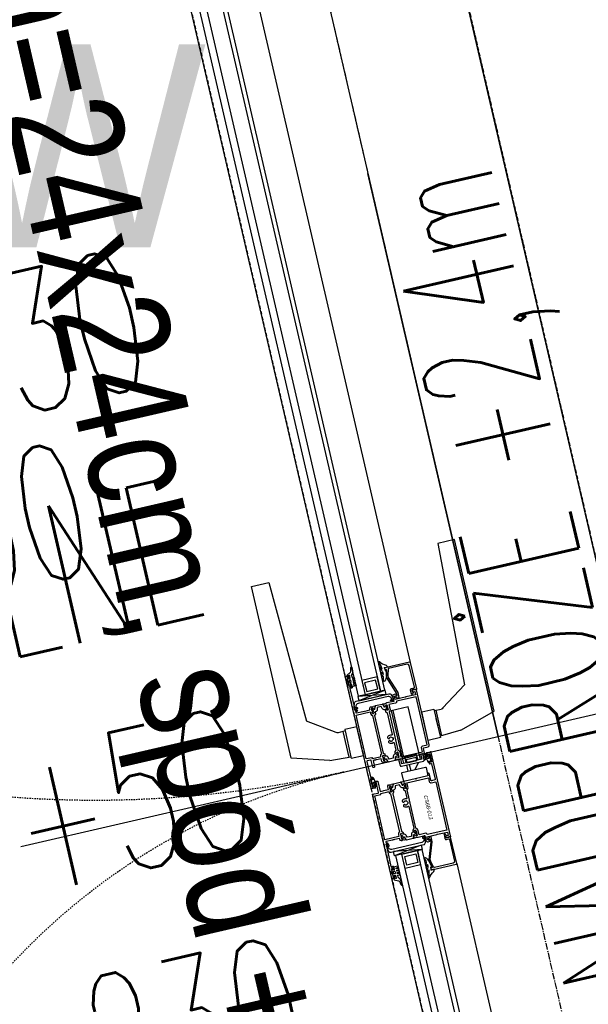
# Model space of a CAD drawing. Header units: millimetres. Extents: x 69081 to 158617, y -37521 to -9534.
# Tile 108 of 256: x 111805 to 111856, y -20181 to -20094. Entities that reach past the tile are written whole.
import ezdxf
from ezdxf.enums import TextEntityAlignment as Align

# ---------------------------------------------------------------- set-up
doc = ezdxf.new("R2010")
doc.units = ezdxf.units.MM
for name, pattern in [('DO', [0.8, 0.6, -0.1, 0, -0.1]), ('DP', [0.5, 0.3, -0.2]), ('KRE-SR', [0.2, 0.12, -0.08])]:
    doc.linetypes.add(name, pattern=pattern)
for name, color, linetype in [('0_oświetlenie', 7, 'Continuous'), ('A-MEB', 8, 'Continuous'), ('A-OSI', 8, 'DO'), ('A-SCI', 7, 'Continuous'), ('BA_drz', 7, 'Continuous'), ('BA_txs', 2, 'Continuous'), ('JS_OLKA KONSTR', 231, 'Continuous'), ('JS_p.poż.', 240, 'Continuous'), ('JS_PODCIĄGI', 1, 'DP'), ('podciagi i nadproza', 3, 'DP'), ('R-----OP', 1, 'Continuous'), ('RI-PROFILE', 8, 'Continuous')]:
    doc.layers.add(name, color=color, linetype=linetype)
doc.layers.add('A-DRZ-SY', color=7, linetype='Continuous', lineweight=25)
doc.layers.add('OPIS', color=7, linetype='Continuous', lineweight=25)
doc.styles.add('ROMANS', font='romans.shx', dxfattribs={"height": 1})
doc.styles.add('T5', font='arial.ttf', dxfattribs={"oblique": 10, "height": 3.5})
doc.styles.add('TableTextStyle', font='txt')
doc.styles.add('WYM--ROMANSSHX-08', font='ROMANS.SHX', dxfattribs={"width": 0.8})

# ---------------------------------------------------------------- blocks, each defined once
blk = doc.blocks.new('PDKŁ')
for p, q in [((3.91, 12.5), (0.01, -12.5)), ((0.01, 12.5), (3.91, -12.5))]:
    blk.add_line(p, q)
blk.add_lwpolyline([(3.91, 12.5), (3.91, -12.5), (0, -12.5), (0, 12.5), (3.91, 12.5)])
blk = doc.blocks.new('drzwi90+50')
at = {"layer": 'A-DRZ-SY'}
blk.add_line((-102.5, -31.382), (-102.5, 28.286), dxfattribs=at)
at = {"layer": 'RI-PROFILE'}
for p, q in [((-101.222, 8.9), (-100.251, 12.18)), ((-100.251, 12.18), (-84.619, 12.18)), ((-84.619, 12.18), (-84.619, 10.651)), ((-84.619, 10.651), (-97.362, 10.128)), ((-98.926, 7.799), (-97.362, 10.128)), ((-101.222, 8.9), (-101.326, 7)), ((-101.222, 8.9), (-101.326, 7)), ((-101.326, 7), (-101.451, 7)), ((-101.451, 7), (-101.451, 5.9)), ((-98.976, 7), (-101.326, 7)), ((-101.316, 7.177), (-98.983, 7.177)), ((-101.316, 7.177), (-98.983, 7.177)), ((-99.7, 7), (-100.6, 7)), ((-98.976, 7), (-99.002, 7.631)), ((-98.976, 7), (-99.002, 7.631)), ((-98.851, 7), (-98.976, 7)), ((-98.851, 5.9), (-98.851, 7)), ((-112.65, 5.9), (-149.65, 5.9)), ((-102.821, 5.508), (-102.821, 5.508)), ((-15.35, 5.9), (-94.35, 5.9)), ((-103.7, 4.18), (-103.15, 4.615)), ((-102.4, 4.59), (-102.95, 4.59)), ((-102.95, 3.605), (-102.95, 4.525)), ((-102.4, 3.44), (-102.4, 4.59)), ((-103.7, 4.345), (-103.7, 4.345)), ((-103.15, 3.785), (-103.7, 3.785)), ((-103.15, 3.515), (-103.7, 3.515)), ((-103.15, 4.345), (-103.15, 4.345)), ((-103.15, 3.785), (-103.15, 3.785)), ((-102.95, 3.54), (-102.4, 3.54)), ((-98.15, 3.44), (-102.4, 3.44)), ((-13.455, 1.359), (-96.244, 1.359)), ((-96.244, 1.359), (-96.244, 0.759)), ((-149.65, 0), (-112.65, 0)), ((-104.179, 0.392), (-104.179, 0.392)), ((-101.451, -1.1), (-101.451, 0)), ((-98.851, 0), (-98.851, -1.1)), ((-96.244, 0.759), (-13.455, 0.759)), ((-94.35, 0), (-15.35, 0)), ((-101.326, -1.1), (-101.451, -1.1)), ((-101.222, -3), (-101.326, -1.1)), ((-101.222, -3), (-101.326, -1.1)), ((-98.976, -1.1), (-101.326, -1.1)), ((-101.316, -1.277), (-98.983, -1.277)), ((-101.316, -1.277), (-98.983, -1.277)), ((-98.976, -1.1), (-99.002, -1.731)), ((-98.976, -1.1), (-99.002, -1.731)), ((-98.851, -1.1), (-98.976, -1.1)), ((-98.926, -1.899), (-97.362, -4.228)), ((-101.222, -3), (-100.242, -6.28)), ((-84.619, -4.707), (-97.362, -4.228)), ((-84.619, -6.28), (-84.619, -4.707)), ((-100.242, -6.28), (-84.619, -6.28))]:
    blk.add_line(p, q, dxfattribs=at)
for points in [[(-98.851, 7), (-98.976, 7), (-101.326, 7), (-101.451, 7), (-101.451, 5.9), (-98.851, 5.9)], [(-112.055, 2.759), (-112.055, 1.359), (-110.755, 1.359), (-110.755, 2.759)], [(-94.944, 2.759), (-94.944, 1.359), (-96.244, 1.359), (-96.244, 2.759)], [(-111.005, 1.559), (-111.005, 2.559), (-111.805, 2.559), (-111.805, 1.559)], [(-95.994, 1.559), (-95.994, 2.559), (-95.194, 2.559), (-95.194, 1.559)], [(-98.976, -1.1), (-101.326, -1.1), (-101.451, -1.1), (-101.451, 0), (-98.851, 0), (-98.851, -1.1)]]:
    blk.add_lwpolyline(points, close=True, dxfattribs=at)
for points in [[(-112.57, 3.899, 0.287858), (-112.543, 3.853), (-111.972, 3.7), (-111.774, 3.7), (-110.294, 4.22), (-109.835, 4.22, -0.459407), (-109.784, 4.16, -0.329042), (-110.05, 3.922), (-110.05, 3.996, -0.256151), (-110.033, 4.034), (-110.023, 4.043, 0.632112), (-110.05, 4.1), (-110.273, 4.1), (-111.753, 3.58), (-111.988, 3.58), (-112.217, 3.642), (-112.51, 3.72), (-112.51, 3.58), (-112.65, 3.58, -0.418945), (-112.7, 3.631), (-112.7, 5.85, -0.414214), (-112.65, 5.9), (-110.25, 5.9, -0.414214), (-110.2, 5.85), (-110.2, 5.771, -0.287257), (-110.215, 5.736), (-110.235, 5.715, 0.267249), (-110.25, 5.68), (-110.25, 5.5), (-110.1, 5.5), (-110.1, 5.513), (-110, 5.545), (-109.85, 5.459), (-109.85, 5.43), (-109.85, 5.429), (-109.85, 5.427, -0.454319), (-109.9, 5.38), (-110.25, 5.38, -0.462511), (-110.38, 5.51), (-110.38, 5.72, 0.416568), (-110.431, 5.77), (-112.403, 5.754, 0.405463), (-112.552, 5.606)], [(-102.73, 5.595, 0.767684), (-102.71, 5.52), (-102.698, 5.519, -0.085146), (-102.687, 5.516, -0.196823), (-102.639, 5.461, -0.478694), (-102.709, 5.325), (-102.898, 5.325), (-102.898, 5.325, -0.174661), (-102.975, 5.353), (-102.983, 5.359), (-103.019, 5.385), (-103.023, 5.387), (-103.131, 5.423, 0.068397), (-103.203, 5.42), (-103.216, 5.42, -0.170232), (-103.339, 5.467, -0.665595), (-103.32, 5.52), (-103.29, 5.52, 0.766536), (-103.27, 5.595), (-103.315, 5.621, -0.60612), (-103.313, 5.674), (-103.224, 5.715), (-103.202, 5.72), (-102.797, 5.72), (-102.776, 5.715), (-102.687, 5.674, -0.606131), (-102.685, 5.621)], [(-100.498, 2.563, 0.112813), (-100.446, 2.622), (-100.428, 2.603, 0.272961), (-100.428, 2.807), (-100.446, 2.788, 0.14588), (-100.517, 2.859), (-100.498, 2.877, 0.273255), (-100.702, 2.877), (-100.683, 2.859, 0.14598), (-100.754, 2.788), (-100.772, 2.807, 0.272863), (-100.772, 2.603), (-100.754, 2.622, 0.112856), (-100.702, 2.563, -0.386415), (-100.697, 2.537), (-100.723, 2.492, -0.530912), (-100.888, 2.481, -0.263412), (-100.94, 2.837, 0.527237), (-100.987, 2.905), (-101.649, 2.905), (-101.755, 2.8, -0.198435), (-101.791, 2.785), (-101.94, 2.785), (-101.94, 2.825), (-101.868, 2.95, 0.131589), (-101.865, 2.96), (-101.865, 3.015, 0.414214), (-101.885, 3.035), (-102.316, 3.035, 0.606807), (-102.341, 2.988), (-102.229, 2.822, -0.629353), (-102.209, 2.787), (-102.466, 2.679, -0.536162), (-102.494, 2.697), (-102.494, 2.811, -0.197654), (-102.488, 2.825), (-102.455, 2.858, 0.205169), (-102.45, 2.873, 0.106092), (-102.5, 3.076), (-102.5, 4.015), (-102.45, 4.065), (-102.5, 4.115), (-102.5, 5.165), (-103, 5.165, -0.414214), (-103.05, 5.215), (-103.05, 5.275, -0.414214), (-103, 5.325), (-102.05, 5.325, 0.414292), (-102, 5.375), (-102, 5.75, -0.414292), (-101.85, 5.9), (-96.85, 5.9, -0.414214), (-96.8, 5.85), (-96.8, 5.542), (-96.868, 5.503, -0.199244), (-96.883, 5.5), (-96.95, 5.519), (-96.95, 5.72), (-97.25, 5.72), (-97.25, 4.83), (-97.28, 4.8), (-97.25, 4.77), (-97.25, 3.86), (-96.95, 3.86), (-96.95, 4.08, -0.577388), (-96.92, 4.097), (-96.8, 4.028), (-96.8, 3.863, -0.414214), (-96.963, 3.7), (-97.39, 3.7), (-97.39, 3.076, 0.106121), (-97.441, 2.873, 0.205169), (-97.435, 2.858), (-97.402, 2.825, -0.197654), (-97.396, 2.811), (-97.397, 2.697, -0.536162), (-97.424, 2.679), (-97.68, 2.787, -0.626446), (-97.662, 2.822), (-97.55, 2.988, 0.606807), (-97.574, 3.035), (-98.005, 3.035, 0.414214), (-98.025, 3.015), (-98.025, 2.96, 0.131589), (-98.022, 2.95), (-97.95, 2.825), (-97.95, 2.785), (-98.1, 2.785, -0.198435), (-98.135, 2.8), (-98.241, 2.905), (-100.213, 2.905, 0.527301), (-100.26, 2.837, -0.263181), (-100.312, 2.482, -0.530303), (-100.477, 2.492), (-100.503, 2.537, -0.387107)], [(-102.996, 5.481), (-102.917, 5.395, 0.18506), (-102.857, 5.376), (-102.727, 5.376), (-102.707, 5.388), (-102.7, 5.41), (-102.71, 5.432), (-102.732, 5.44), (-102.743, 5.441), (-102.762, 5.444), (-102.794, 5.465), (-102.821, 5.508), (-102.841, 5.554), (-102.856, 5.581, 0.433179), (-102.988, 5.603, 0.420657), (-102.996, 5.481, -1.025064)], [(-98.198, 3.085), (-101.692, 3.085, 0.33408), (-101.865, 3.215), (-102.32, 3.215), (-102.32, 5.165), (-101.97, 5.165, 0.414214), (-101.82, 5.315), (-101.82, 5.72), (-97.43, 5.72), (-97.43, 3.93), (-97.47, 3.93, 0.414214), (-97.57, 3.83), (-97.57, 3.215), (-97.57, 3.215), (-98.025, 3.215, 0.333959)], [(-94.43, 3.899, -0.287858), (-94.457, 3.853), (-95.028, 3.7), (-95.226, 3.7), (-96.706, 4.22), (-97.165, 4.22, 0.459407), (-97.216, 4.16, 0.329042), (-96.95, 3.922), (-96.95, 3.996, 0.256151), (-96.968, 4.034), (-96.978, 4.043, -0.632112), (-96.95, 4.1), (-96.727, 4.1), (-95.247, 3.58), (-95.013, 3.58), (-94.783, 3.642), (-94.49, 3.72), (-94.49, 3.58), (-94.35, 3.58, 0.418945), (-94.3, 3.631), (-94.3, 5.85, 0.414214), (-94.35, 5.9), (-96.75, 5.9, 0.414214), (-96.8, 5.85), (-96.8, 5.771, 0.287257), (-96.786, 5.736), (-96.765, 5.715, -0.267249), (-96.75, 5.68), (-96.75, 5.5), (-96.9, 5.5), (-96.9, 5.513), (-97, 5.545), (-97.15, 5.459), (-97.15, 5.43), (-97.15, 5.429), (-97.15, 5.427, 0.454319), (-97.1, 5.38), (-96.75, 5.38, 0.462511), (-96.62, 5.51), (-96.62, 5.72, -0.416568), (-96.569, 5.77), (-94.597, 5.754, -0.405463), (-94.448, 5.606)], [(-103.7, 3.015), (-103.7, 5.115, 0.398169), (-103.75, 5.165), (-104.5, 5.165), (-104.5, 2.965), (-103.75, 2.965, 0.369204)], [(-103.15, 3.065), (-103.15, 5.065, -0.273495), (-103.099, 5.152), (-103.05, 5.165), (-102.5, 5.165), (-102.5, 4.965), (-102.95, 4.965), (-102.95, 3.165), (-102.5, 3.165), (-102.5, 2.965), (-103.05, 2.965, -0.38842)], [(-112.188, 3.202), (-112.276, 3.189, -1), (-112.346, 3.256, -0.221584), (-112.318, 3.282), (-112.228, 3.305), (-112.162, 3.329), (-112.153, 3.338), (-112.155, 3.355, 0.175319), (-112.619, 3.221), (-112.728, 3.19), (-112.779, 3.193, -1), (-112.857, 3.242, -0.317302), (-112.823, 3.283), (-112.748, 3.293), (-112.669, 3.323), (-112.657, 3.328), (-112.657, 3.341), (-112.656, 3.353, 0.074745), (-113.293, 3.192, -1), (-113.355, 3.241, -0.20561), (-113.337, 3.258, 0.095737), (-112.895, 3.76, -0.250819), (-112.7, 3.83), (-112.7, 3.58), (-112.466, 3.58), (-112.42, 3.58), (-112.42, 3.691), (-112.356, 3.676), (-111.988, 3.587, -0.13918), (-111.543, 3.313, -0.962884), (-111.629, 3.228, 0.084626), (-111.819, 3.275, 0.323058), (-112.033, 3.251), (-112.085, 3.231), (-112.101, 3.225, -0.058863)], [(-109.834, 0.287, 0.638068), (-109.808, 0.306), (-109.808, 0.38, -1.146176), (-109.708, 0.38), (-109.708, 0.269), (-109.663, 0.269), (-109.618, 0.269), (-109.618, 0.224), (-109.618, 0.18), (-109.663, 0.179), (-109.896, 0.179), (-109.931, 0.179), (-109.964, 0.191), (-110.221, 0.261, -0.351665), (-110.368, 0.454), (-110.368, 3.425, -0.362129), (-110.221, 3.618), (-109.964, 3.688), (-109.931, 3.7), (-109.896, 3.7), (-109.663, 3.7, -0.99031), (-109.663, 3.61), (-109.708, 3.61), (-109.708, 3.499, -1.11146), (-109.808, 3.499), (-109.808, 3.573, 0.655905), (-109.834, 3.592), (-109.974, 3.541, 0.31307), (-110.138, 3.306), (-110.138, 0.573, 0.342952), (-109.974, 0.338)], [(-97.168, 0.288, -0.638068), (-97.195, 0.306), (-97.195, 0.38, 1.146176), (-97.295, 0.38), (-97.295, 0.269), (-97.34, 0.27), (-97.384, 0.269), (-97.384, 0.225), (-97.384, 0.18), (-97.34, 0.179), (-97.107, 0.179), (-97.071, 0.179), (-97.038, 0.191), (-96.782, 0.261, 0.351665), (-96.635, 0.454), (-96.635, 3.425, 0.362129), (-96.782, 3.618), (-97.038, 3.689), (-97.071, 3.701), (-97.107, 3.701), (-97.34, 3.701, 0.99031), (-97.34, 3.61), (-97.294, 3.61), (-97.295, 3.5, 1.11146), (-97.195, 3.5), (-97.195, 3.573, -0.655905), (-97.168, 3.592), (-97.029, 3.541, -0.31307), (-96.865, 3.306), (-96.865, 0.573, -0.342952), (-97.029, 0.339)], [(-94.812, 3.202), (-94.724, 3.189, 1), (-94.654, 3.256, 0.221584), (-94.682, 3.282), (-94.772, 3.305), (-94.838, 3.329), (-94.847, 3.338), (-94.845, 3.355, -0.175319), (-94.382, 3.221), (-94.272, 3.19), (-94.221, 3.193, 1), (-94.144, 3.242, 0.317302), (-94.177, 3.283), (-94.253, 3.293), (-94.331, 3.323), (-94.343, 3.328), (-94.343, 3.341), (-94.344, 3.353, -0.074745), (-93.707, 3.192, 1), (-93.645, 3.241, 0.20561), (-93.663, 3.258, -0.095737), (-94.105, 3.76, 0.250819), (-94.3, 3.83), (-94.3, 3.58), (-94.534, 3.58), (-94.58, 3.58), (-94.58, 3.691), (-94.644, 3.676), (-95.012, 3.587, 0.13918), (-95.457, 3.313, 0.962884), (-95.371, 3.228, -0.084626), (-95.181, 3.275, -0.323058), (-94.967, 3.251), (-94.915, 3.231), (-94.899, 3.225, 0.058863)], [(-102, 3.034), (-101.889, 3.034, -0.459063), (-101.866, 3.01), (-101.866, 2.961), (-101.953, 2.808, 0.13166), (-101.957, 2.793), (-101.957, 2.777, -0.340635), (-102.121, 2.565), (-102.295, 2.519), (-102.295, 2.151), (-102.121, 2.105, -0.340635), (-101.957, 1.893), (-101.957, 1.877, 0.13166), (-101.953, 1.862), (-101.865, 1.709), (-101.865, 1.66, -0.414214), (-101.89, 1.635), (-102, 1.635, -0.414214), (-102.025, 1.66), (-102.025, 1.682, 1.657677), (-102.13, 1.684), (-102.13, 1.66, -0.414214), (-102.155, 1.635), (-102.265, 1.635, -0.414214), (-102.29, 1.66), (-102.29, 1.704, -0.177104), (-102.287, 1.714), (-102.199, 1.874), (-102.198, 1.919), (-102.458, 1.987, -0.340697), (-102.495, 2.035), (-102.495, 2.635, -0.308868), (-102.456, 2.679), (-102.198, 2.751), (-102.199, 2.796), (-102.287, 2.956, 0.02896), (-102.29, 2.966), (-102.29, 3.01, -0.440048), (-102.265, 3.034), (-102.155, 3.034, -0.443383), (-102.13, 3.01), (-102.13, 2.986, 1.657677), (-102.025, 2.989), (-102.025, 3.01, -0.44283)], [(-104.5, 0.05, 0.414214), (-104.45, 0), (-94.35, 0, 0.414214), (-94.3, 0.05), (-94.3, 0.33, 0.414214), (-94.35, 0.38), (-94.51, 0.38, 0.99805), (-94.51, 0.3), (-94.42, 0.3), (-94.42, 0.19, -0.414214), (-94.47, 0.14), (-95.13, 0.14, -0.414214), (-95.18, 0.19), (-95.18, 0.3), (-95.18, 0.3), (-95.09, 0.3, 0.998176), (-95.09, 0.38), (-95.36, 0.38, 1.000716), (-95.36, 0.3), (-95.3, 0.3), (-95.3, 0.23, -0.414214), (-95.35, 0.18), (-95.4, 0.18), (-95.4, 0.165), (-97.42, 0.18, -0.412055), (-97.44, 0.2), (-97.44, 0.3), (-97.38, 0.3), (-97.38, 0.38), (-97.42, 0.38, 0.43156), (-97.54, 0.253, -0.43156), (-97.59, 0.2), (-97.6, 0.2, -0.414214), (-97.65, 0.25), (-97.65, 0.82), (-97.68, 0.85), (-97.65, 0.88), (-97.65, 0.97), (-97.68, 1), (-97.65, 1.03), (-97.65, 1.475), (-97.55, 1.475, 0.268304), (-97.409, 1.552), (-97.393, 1.579, 0.250573), (-97.392, 1.598, -0.103677), (-97.441, 1.797, -0.205169), (-97.435, 1.812), (-97.402, 1.845, 0.197654), (-97.396, 1.859), (-97.397, 1.973, 0.536162), (-97.424, 1.991), (-97.684, 1.881, 1.096781), (-97.664, 1.846), (-97.55, 1.682, -0.606807), (-97.574, 1.635), (-98.005, 1.635, -0.414214), (-98.025, 1.655), (-98.025, 1.71, -0.131589), (-98.022, 1.72), (-97.95, 1.845), (-97.95, 1.885), (-98.1, 1.885, 0.198435), (-98.135, 1.87), (-98.241, 1.764), (-101.649, 1.765), (-101.755, 1.87, 0.198435), (-101.791, 1.885), (-101.94, 1.885), (-101.94, 1.845), (-101.868, 1.72, -0.131589), (-101.865, 1.71), (-101.865, 1.655, -0.414214), (-101.885, 1.635), (-102.316, 1.635, -0.606807), (-102.341, 1.682), (-102.226, 1.846, 1.096781), (-102.207, 1.881), (-102.466, 1.991, 0.536162), (-102.494, 1.973), (-102.494, 1.859, 0.197654), (-102.488, 1.845), (-102.455, 1.812, -0.205169), (-102.45, 1.797, -0.103677), (-102.498, 1.598, 0.250573), (-102.497, 1.579), (-102.481, 1.552, 0.268304), (-102.34, 1.475), (-102.1, 1.475), (-102.1, 1.03), (-102.07, 1), (-102.1, 0.97), (-102.1, 0.88), (-102.07, 0.85), (-102.1, 0.82), (-102.1, 0.735), (-102.65, 0.735, 0.414214), (-102.7, 0.685), (-102.7, 0.625, 0.414165), (-102.65, 0.575), (-102.05, 0.575), (-102.047, 0.575), (-102.046, 0.575), (-102.044, 0.575), (-102.043, 0.575), (-102.041, 0.574), (-102.04, 0.574), (-102.038, 0.574), (-102.037, 0.573), (-102.035, 0.573), (-102.034, 0.572), (-102.032, 0.572), (-102.031, 0.571), (-102.029, 0.571), (-102.028, 0.57), (-102.027, 0.569), (-102.025, 0.568), (-102.024, 0.568), (-102.022, 0.567), (-102.021, 0.566), (-102.02, 0.565), (-102.018, 0.564), (-102.017, 0.563), (-102.016, 0.562), (-102.015, 0.56), (-102.014, 0.559), (-102.012, 0.558), (-102.011, 0.557), (-102.01, 0.555), (-102.009, 0.554), (-102.008, 0.553), (-102.008, 0.551), (-102.007, 0.55), (-102.006, 0.549), (-102.005, 0.547), (-102.004, 0.546), (-102.004, 0.544), (-102.003, 0.543), (-102.003, 0.541), (-102.002, 0.54), (-102.002, 0.538), (-102.001, 0.537), (-102.001, 0.535), (-102.001, 0.534), (-102.001, 0.532), (-102, 0.531), (-102, 0.529), (-102, 0.528), (-102, 0.526), (-102, 0.525), (-102, 0.525), (-102, 0.23, -0.414214), (-102.05, 0.18), (-103.45, 0.18, -0.414214), (-103.5, 0.23), (-103.5, 0.33, 0.414214), (-103.55, 0.38), (-103.71, 0.38, 0.998203), (-103.71, 0.3), (-103.62, 0.3), (-103.62, 0.19, -0.414214), (-103.67, 0.14), (-104.33, 0.14, -0.414214), (-104.38, 0.19), (-104.38, 0.3), (-104.29, 0.3), (-104.29, 0.38), (-104.45, 0.38, 0.414214), (-104.5, 0.33)], [(-105.13, 0.735), (-105.08, 0.735), (-105.08, 1.38), (-105.08, 1.455), (-105.08, 1.455), (-105.135, 1.455, -0.286465), (-105.325, 1.585), (-108.802, 1.585, -0.286465), (-108.992, 1.455), (-109.17, 1.455), (-109.17, 0.18), (-105.18, 0.18), (-105.18, 0.685, -0.414214)], [(-112.686, 0.58), (-112.502, 0.58, 0.414214), (-112.482, 0.6), (-112.482, 0.74, -0.414214), (-112.462, 0.76), (-112.382, 0.76, -0.414214), (-112.362, 0.74), (-112.362, 0.6, 0.414214), (-112.342, 0.58), (-112.282, 0.58, 0.414214), (-112.262, 0.6), (-112.262, 0.74, -0.414214), (-112.242, 0.76), (-112.162, 0.76, -0.414214), (-112.142, 0.74), (-112.142, 0.6, 0.414214), (-112.122, 0.58), (-112.062, 0.58, 0.414214), (-112.042, 0.6), (-112.042, 0.74, -0.414208), (-112.022, 0.76), (-111.942, 0.76, -0.414219), (-111.922, 0.74), (-111.922, 0.6, 0.414214), (-111.902, 0.58), (-111.842, 0.58, 0.414214), (-111.822, 0.6), (-111.822, 0.74, -0.413901), (-111.802, 0.76), (-111.722, 0.76, -0.410424), (-111.702, 0.74), (-111.702, 0.38), (-111.95, 0.38), (-111.95, 0.38), (-111.95, 0.291), (-111.9, 0.262, -0.392584), (-111.894, 0.225), (-111.979, 0.14), (-112.421, 0.14), (-112.505, 0.224, -0.342583), (-112.504, 0.256), (-112.452, 0.29), (-112.452, 0.38), (-112.722, 0.38), (-112.722, 0.16), (-112.816, 0.189), (-112.99, 0.536, 0.146205), (-113.116, 0.61), (-113.187, 0.629), (-113.347, 0.661), (-113.404, 0.669, -0.694648), (-113.37, 0.76), (-113.209, 0.76), (-113.098, 0.748, -0.091297), (-112.826, 0.666), (-112.734, 0.591, 0.148233)], [(-104.27, 0.305, 0.767684), (-104.29, 0.38), (-104.302, 0.381, -0.085146), (-104.313, 0.384, -0.196823), (-104.361, 0.439, -0.478694), (-104.291, 0.575), (-104.102, 0.575), (-104.102, 0.575, -0.174661), (-104.025, 0.547), (-104.017, 0.541), (-103.981, 0.515), (-103.977, 0.513), (-103.869, 0.477, 0.068397), (-103.797, 0.48), (-103.784, 0.48, -0.170232), (-103.661, 0.433, -0.665595), (-103.68, 0.38), (-103.71, 0.38, 0.766536), (-103.73, 0.305), (-103.685, 0.279, -0.60612), (-103.687, 0.226), (-103.776, 0.185), (-103.798, 0.18), (-104.203, 0.18), (-104.224, 0.185), (-104.313, 0.226, -0.606131), (-104.315, 0.279)], [(-104.004, 0.419), (-104.083, 0.505, 0.18506), (-104.143, 0.524), (-104.273, 0.524), (-104.293, 0.512), (-104.3, 0.49), (-104.29, 0.468), (-104.268, 0.46), (-104.257, 0.459), (-104.238, 0.456), (-104.206, 0.435), (-104.179, 0.392), (-104.159, 0.346), (-104.144, 0.319, 0.433179), (-104.012, 0.297, 0.420657), (-104.004, 0.419, -1.025064)], [(-94.314, 0.58), (-94.498, 0.58, -0.414214), (-94.518, 0.6), (-94.518, 0.74, 0.414214), (-94.538, 0.76), (-94.618, 0.76, 0.414214), (-94.638, 0.74), (-94.638, 0.6, -0.414214), (-94.658, 0.58), (-94.718, 0.58, -0.414214), (-94.738, 0.6), (-94.738, 0.74, 0.414214), (-94.758, 0.76), (-94.838, 0.76, 0.414214), (-94.858, 0.74), (-94.858, 0.6, -0.414214), (-94.878, 0.58), (-94.938, 0.58, -0.414214), (-94.958, 0.6), (-94.958, 0.74, 0.414208), (-94.978, 0.76), (-95.058, 0.76, 0.414219), (-95.078, 0.74), (-95.078, 0.6, -0.414214), (-95.098, 0.58), (-95.158, 0.58, -0.414214), (-95.178, 0.6), (-95.178, 0.74, 0.413901), (-95.198, 0.76), (-95.278, 0.76, 0.410424), (-95.298, 0.74), (-95.298, 0.38), (-95.05, 0.38), (-95.05, 0.38), (-95.05, 0.291), (-95.1, 0.262, 0.392584), (-95.106, 0.225), (-95.021, 0.14), (-94.579, 0.14), (-94.495, 0.224, 0.342583), (-94.497, 0.256), (-94.548, 0.29), (-94.548, 0.38), (-94.278, 0.38), (-94.278, 0.16), (-94.184, 0.189), (-94.01, 0.536, -0.146205), (-93.884, 0.61), (-93.813, 0.629), (-93.653, 0.661), (-93.596, 0.669, 0.694648), (-93.63, 0.76), (-93.791, 0.76), (-93.902, 0.748, 0.091297), (-94.174, 0.666), (-94.266, 0.591, -0.148233)]]:
    blk.add_lwpolyline(points, format="xyb", close=True, dxfattribs=at)
for points in [[(-105.351, 2.905), (-106.014, 2.905, 0.526663), (-106.06, 2.837, -0.262924), (-106.112, 2.482, -0.53092), (-106.278, 2.493), (-106.304, 2.538, -0.386405), (-106.298, 2.564, 0.112964), (-106.247, 2.623), (-106.229, 2.604, 0.272961), (-106.228, 2.807), (-106.247, 2.789, 0.145873), (-106.317, 2.86), (-106.299, 2.878, 0.273231), (-106.502, 2.878), (-106.484, 2.86, 0.145875), (-106.555, 2.789), (-106.573, 2.807, 0.272863), (-106.573, 2.604), (-106.555, 2.623, 0.112751), (-106.503, 2.564, -0.386734), (-106.498, 2.538), (-106.524, 2.493, -0.530631), (-106.689, 2.482, -0.262669), (-106.741, 2.837, 0.526689), (-106.788, 2.905), (-108.76, 2.905), (-108.866, 2.8, -0.198555), (-108.902, 2.785), (-109.05, 2.785), (-109.05, 2.825), (-108.978, 2.95, 0.131676), (-108.975, 2.96), (-108.975, 3.015, 0.414214), (-108.995, 3.035), (-109.426, 3.035, 0.606807), (-109.451, 2.988), (-109.336, 2.824, -1.097514), (-109.316, 2.789), (-109.576, 2.679, -0.535124), (-109.603, 2.697), (-109.604, 2.81, -0.194092), (-109.598, 2.824), (-109.565, 2.859, 0.197355), (-109.56, 2.873, 0.108245), (-109.605, 3.066, -0.112365), (-109.61, 3.088), (-109.61, 3.7), (-110.037, 3.7, -0.414214), (-110.2, 3.863), (-110.2, 4.028), (-110.08, 4.097, -0.577388), (-110.05, 4.08), (-110.05, 3.86), (-109.75, 3.86), (-109.75, 4.77), (-109.72, 4.8), (-109.75, 4.83), (-109.75, 5.72), (-110.05, 5.72), (-110.05, 5.519), (-110.117, 5.5, -0.199244), (-110.132, 5.503), (-110.2, 5.542), (-110.2, 5.85, -0.414214), (-110.15, 5.9), (-102.55, 5.9, -0.41423), (-102.5, 5.85), (-102.5, 5.57, -0.414197), (-102.55, 5.52), (-102.71, 5.52), (-102.71, 5.6), (-102.62, 5.6), (-102.62, 5.71, 0.414214), (-102.67, 5.76), (-103.33, 5.76, 0.414214), (-103.38, 5.71), (-103.38, 5.6), (-103.29, 5.6), (-103.29, 5.52), (-103.45, 5.52, -0.414214), (-103.5, 5.57), (-103.5, 5.67, 0.414182), (-103.55, 5.72), (-104.95, 5.72, 0.414246), (-105, 5.67), (-105, 5.375, 0.414214), (-104.95, 5.325), (-104.35, 5.325, -0.414214), (-104.3, 5.275), (-104.3, 5.215, -0.414408), (-104.35, 5.165), (-104.5, 5.165), (-104.5, 4.115), (-104.55, 4.065), (-104.5, 4.015), (-104.5, 3.088, -0.112289), (-104.505, 3.066, 0.108219), (-104.55, 2.873, 0.197355), (-104.545, 2.859), (-104.512, 2.824, -0.194092), (-104.506, 2.81), (-104.507, 2.697, -0.535124), (-104.534, 2.679), (-104.794, 2.789, -1.097514), (-104.774, 2.824), (-104.659, 2.988, 0.606807), (-104.684, 3.035), (-105.115, 3.035, 0.414214), (-105.135, 3.015), (-105.135, 2.96, 0.131676), (-105.132, 2.95), (-105.06, 2.825), (-105.06, 2.785), (-105.208, 2.785, -0.198555), (-105.244, 2.8), (-105.349, 2.905)], [(-109.43, 3.215), (-108.975, 3.215, -0.334009), (-108.802, 3.085), (-105.308, 3.085, -0.334009), (-105.135, 3.215), (-104.68, 3.215), (-104.68, 5.165), (-105.03, 5.165, -0.414214), (-105.18, 5.315), (-105.18, 5.72), (-109.57, 5.72), (-109.57, 3.93), (-109.53, 3.93, -0.414214), (-109.43, 3.83), (-109.43, 3.215), (-109.43, 3.215)], [(-109.397, 1.714), (-109.298, 1.874), (-109.308, 1.919), (-109.568, 1.987, -0.340697), (-109.605, 2.035), (-109.605, 2.635, -0.340697), (-109.568, 2.683), (-109.308, 2.751), (-109.309, 2.796), (-109.397, 2.956), (-109.397, 2.956), (-109.397, 2.957), (-109.397, 2.957), (-109.398, 2.957), (-109.398, 2.957), (-109.398, 2.957), (-109.398, 2.958), (-109.398, 2.958), (-109.398, 2.958), (-109.398, 2.958), (-109.398, 2.958), (-109.398, 2.959), (-109.398, 2.959), (-109.398, 2.959), (-109.399, 2.959), (-109.399, 2.959), (-109.399, 2.959), (-109.399, 2.96), (-109.399, 2.96), (-109.399, 2.96), (-109.399, 2.96), (-109.399, 2.96), (-109.399, 2.961), (-109.399, 2.961), (-109.399, 2.961), (-109.399, 2.961), (-109.399, 2.962), (-109.399, 2.962), (-109.399, 2.962), (-109.399, 2.962), (-109.4, 2.962), (-109.4, 2.963), (-109.4, 2.963), (-109.4, 2.963), (-109.4, 2.963), (-109.4, 2.963), (-109.4, 2.964), (-109.4, 2.964), (-109.4, 2.964), (-109.4, 2.964), (-109.4, 2.964), (-109.4, 2.965), (-109.4, 2.965), (-109.4, 2.965), (-109.4, 2.965), (-109.4, 2.965), (-109.4, 2.966), (-109.4, 2.966), (-109.4, 2.966), (-109.4, 2.966), (-109.4, 3.01, -0.414214), (-109.375, 3.035), (-109.265, 3.035, -0.414214), (-109.24, 3.01), (-109.24, 2.986, 1.657677), (-109.135, 2.989), (-109.135, 3.01, -0.414214), (-109.11, 3.035), (-109, 3.035, -0.414214), (-108.975, 3.01), (-108.975, 2.961), (-109.063, 2.808, 0.13166), (-109.067, 2.793), (-109.067, 2.777, -0.340635), (-109.231, 2.565), (-109.405, 2.519), (-109.405, 2.151), (-109.231, 2.105, -0.340635), (-109.067, 1.893), (-109.067, 1.877, 0.13166), (-109.063, 1.862), (-108.975, 1.709), (-108.975, 1.66, -0.414214), (-109, 1.635), (-109.11, 1.635, -0.414214), (-109.135, 1.66), (-109.135, 1.682, 1.657677), (-109.24, 1.684), (-109.24, 1.66, -0.414214), (-109.265, 1.635), (-109.375, 1.635, -0.414214), (-109.4, 1.66), (-109.4, 1.704), (-109.4, 1.704), (-109.4, 1.704), (-109.4, 1.705), (-109.4, 1.705), (-109.4, 1.705), (-109.4, 1.705), (-109.4, 1.705), (-109.4, 1.706), (-109.4, 1.706), (-109.4, 1.706), (-109.4, 1.706), (-109.4, 1.706), (-109.4, 1.707), (-109.4, 1.707), (-109.4, 1.707), (-109.4, 1.707), (-109.4, 1.707), (-109.4, 1.708)], [(-104.71, 1.708), (-104.71, 1.707), (-104.71, 1.707, 0.023506), (-104.713, 1.714), (-104.819, 1.874), (-104.802, 1.919), (-104.542, 1.987, 0.340697), (-104.505, 2.035), (-104.505, 2.635, 0.433468), (-104.542, 2.677), (-104.802, 2.751), (-104.819, 2.796), (-104.713, 2.956, 0.183125), (-104.71, 2.966), (-104.71, 3.01, 0.464399), (-104.735, 3.033), (-104.845, 3.033, 0.464399), (-104.87, 3.01), (-104.87, 2.986, -1.657677), (-104.975, 2.989), (-104.975, 3.01, 0.479106), (-105, 3.033), (-105.11, 3.033, 0.508681), (-105.134, 3.01), (-105.134, 2.961), (-105.047, 2.808, -0.13166), (-105.043, 2.793), (-105.043, 2.777, 0.340635), (-104.879, 2.565), (-104.705, 2.519), (-104.705, 2.151), (-104.879, 2.105, 0.340635), (-105.043, 1.893), (-105.043, 1.877, -0.13166), (-105.047, 1.862), (-105.135, 1.709), (-105.135, 1.66, 0.414214), (-105.11, 1.635), (-105, 1.635, 0.414214), (-104.975, 1.66), (-104.975, 1.682, -1.657677), (-104.87, 1.684), (-104.87, 1.66, 0.414214), (-104.845, 1.635), (-104.735, 1.635, 0.414214), (-104.71, 1.66), (-104.71, 1.704), (-104.71, 1.704), (-104.71, 1.704), (-104.71, 1.705), (-104.71, 1.705), (-104.71, 1.705), (-104.71, 1.705), (-104.71, 1.705), (-104.71, 1.706), (-104.71, 1.706), (-104.71, 1.706), (-104.71, 1.706), (-104.71, 1.706), (-104.71, 1.707), (-104.71, 1.707), (-104.71, 1.707), (-104.71, 1.707)], [(-97.603, 1.714), (-97.691, 1.874), (-97.692, 1.919), (-97.432, 1.987, 0.340697), (-97.395, 2.035), (-97.395, 2.635, 0.340697), (-97.432, 2.683), (-97.692, 2.751), (-97.691, 2.796), (-97.603, 2.956), (-97.603, 2.956), (-97.603, 2.957), (-97.603, 2.957), (-97.603, 2.957), (-97.602, 2.957), (-97.602, 2.957), (-97.602, 2.958), (-97.602, 2.958), (-97.602, 2.958), (-97.602, 2.958), (-97.602, 2.958), (-97.602, 2.959), (-97.602, 2.959), (-97.602, 2.959), (-97.602, 2.959), (-97.601, 2.959), (-97.601, 2.959), (-97.601, 2.96), (-97.601, 2.96), (-97.601, 2.96), (-97.601, 2.96), (-97.601, 2.96), (-97.601, 2.961), (-97.601, 2.961), (-97.601, 2.961), (-97.601, 2.961), (-97.601, 2.962), (-97.601, 2.962), (-97.601, 2.962), (-97.601, 2.962), (-97.601, 2.962), (-97.601, 2.963), (-97.601, 2.963), (-97.6, 2.963), (-97.6, 2.963), (-97.6, 2.963), (-97.6, 2.964), (-97.6, 2.964), (-97.6, 2.964), (-97.6, 2.964), (-97.6, 2.964), (-97.6, 2.965), (-97.6, 2.965), (-97.6, 2.965), (-97.6, 2.965), (-97.6, 2.965), (-97.6, 2.966), (-97.6, 2.966), (-97.6, 2.966), (-97.6, 2.966), (-97.6, 3.01, 0.440048), (-97.625, 3.034), (-97.735, 3.034, 0.443383), (-97.76, 3.01), (-97.76, 2.986, -1.657677), (-97.865, 2.989), (-97.865, 3.01, 0.44283), (-97.89, 3.034), (-98.001, 3.034, 0.459063), (-98.024, 3.01), (-98.024, 2.961), (-97.937, 2.808, -0.13166), (-97.933, 2.793), (-97.933, 2.777, 0.340635), (-97.769, 2.565), (-97.595, 2.519), (-97.595, 2.151), (-97.769, 2.105, 0.340635), (-97.933, 1.893), (-97.933, 1.877, -0.13166), (-97.937, 1.862), (-98.025, 1.709), (-98.025, 1.66, 0.414214), (-98, 1.635), (-97.89, 1.635, 0.414214), (-97.865, 1.66), (-97.865, 1.682, -1.657677), (-97.76, 1.684), (-97.76, 1.66, 0.414214), (-97.735, 1.635), (-97.625, 1.635, 0.414214), (-97.6, 1.66), (-97.6, 1.704), (-97.6, 1.704), (-97.6, 1.704), (-97.6, 1.705), (-97.6, 1.705), (-97.6, 1.705), (-97.6, 1.705), (-97.6, 1.705), (-97.6, 1.706), (-97.6, 1.706), (-97.6, 1.706), (-97.6, 1.706), (-97.6, 1.706), (-97.6, 1.707), (-97.6, 1.707), (-97.6, 1.707), (-97.6, 1.707), (-97.601, 1.707), (-97.601, 1.708)], [(-108.76, 1.765), (-108.866, 1.87, 0.198555), (-108.902, 1.885), (-109.05, 1.885), (-109.05, 1.845), (-108.978, 1.72, -0.131676), (-108.975, 1.71), (-108.975, 1.655, -0.414214), (-108.995, 1.635), (-109.426, 1.635, -0.606807), (-109.451, 1.682), (-109.341, 1.846, 0.859859), (-109.316, 1.881), (-109.576, 1.991, 0.535124), (-109.603, 1.973), (-109.604, 1.86, 0.194092), (-109.598, 1.846), (-109.565, 1.811, -0.197355), (-109.56, 1.797, -0.10926), (-109.606, 1.602, 0.191135), (-109.607, 1.587, 0.334349), (-109.45, 1.475), (-109.35, 1.475), (-109.35, 1.03), (-109.32, 1), (-109.35, 0.97), (-109.35, 0.88), (-109.32, 0.85), (-109.35, 0.82), (-109.35, 0.25, -0.414214), (-109.4, 0.2), (-109.41, 0.2, -0.414214), (-109.46, 0.25), (-109.46, 0.26, 0.414214), (-109.58, 0.38), (-109.62, 0.38), (-109.62, 0.3), (-109.56, 0.3), (-109.56, 0.2, -0.412055), (-109.58, 0.18), (-111.6, 0.165), (-111.6, 0.18), (-111.65, 0.18, -0.414214), (-111.7, 0.23), (-111.7, 0.3), (-111.64, 0.3, 0.999654), (-111.64, 0.38), (-111.91, 0.38), (-111.91, 0.38), (-111.912, 0.38, 0.978144), (-111.91, 0.3), (-111.82, 0.3), (-111.82, 0.3), (-111.82, 0.19, -0.414214), (-111.87, 0.14), (-112.53, 0.14, -0.414214), (-112.58, 0.19), (-112.58, 0.3), (-112.49, 0.3, 0.99805), (-112.49, 0.38), (-112.65, 0.38, 0.414214), (-112.7, 0.33), (-112.7, 0.05, 0.414214), (-112.65, 0), (-107.314, 0), (-105.15, 0, 0.414214), (-105, 0.15), (-105, 0.525, -0.414183), (-104.95, 0.575), (-104, 0.575, 0.414183), (-103.95, 0.625), (-103.95, 0.685, 0.414214), (-104, 0.735), (-104.9, 0.735), (-104.9, 0.97), (-104.93, 1), (-104.9, 1.03), (-104.9, 1.475), (-104.66, 1.475, 0.341446), (-104.503, 1.589, 0.185214), (-104.505, 1.603, -0.10859), (-104.55, 1.797, -0.197355), (-104.545, 1.811), (-104.512, 1.846, 0.194092), (-104.506, 1.86), (-104.507, 1.973, 0.535124), (-104.534, 1.991), (-104.794, 1.881, 1.097514), (-104.774, 1.846), (-104.659, 1.682, -0.606807), (-104.684, 1.635), (-105.115, 1.635, -0.414214), (-105.135, 1.655), (-105.135, 1.71, -0.131676), (-105.132, 1.72), (-105.06, 1.845), (-105.06, 1.885), (-105.208, 1.885, 0.198555), (-105.244, 1.87), (-105.349, 1.765), (-108.757, 1.765)], [(-101.87, 0.735, -0.414214), (-101.82, 0.685), (-101.82, 0.18), (-97.83, 0.18), (-97.83, 1.455), (-98.025, 1.455, -0.333915), (-98.198, 1.585), (-101.692, 1.585, -0.33369), (-101.865, 1.455), (-101.92, 1.455), (-101.92, 1.455), (-101.92, 1.38), (-101.92, 0.735), (-101.87, 0.735), (-101.867, 0.735)], [(-112.264, 0.41, 0.855905), (-112.264, 0.264), (-112.146, 0.264, 0.885646), (-112.146, 0.41), (-112.264, 0.41)], [(-94.736, 0.41, -0.855905), (-94.736, 0.264), (-94.854, 0.264, -0.885646), (-94.854, 0.41), (-94.736, 0.41)]]:
    blk.add_lwpolyline(points, format="xyb", dxfattribs=at)
for points in [[(-102.95, 4.84), (-98.15, 4.84), (-98.15, 3.29), (-102.95, 3.29)], [(-102.95, 4.525), (-102.7, 4.525), (-102.7, 3.605), (-102.95, 3.605)], [(-151.544, 2.759), (-110.755, 2.759), (-110.755, 3.159), (-151.544, 3.159)], [(-13.455, 2.759), (-96.244, 2.759), (-96.244, 3.159), (-13.455, 3.159)], [(-151.544, 1.359), (-110.755, 1.359), (-110.755, 0.759), (-151.544, 0.759)]]:
    blk.add_lwpolyline(points, dxfattribs=at)
for centre, start, end in [((-98.789, 7.636), 130.15357, 181.29378), ((-98.789, 7.636), 130.15357, 181.29378), ((-98.789, -1.736), 178.70622, 229.84643)]:
    blk.add_arc(centre, 0.213, start, end, dxfattribs=at)
at = {"layer": 'RI-PROFILE', "linetype": 'KRE-SR'}
for centre, radius, start, end in [((-159.965, -2.161), 57.465, 277.58629, 0.14685), ((-4.641, -2.013), 97.859, 180, 265.32225)]:
    blk.add_arc(centre, radius, start, end, dxfattribs=at)
at = {"layer": 'RI-PROFILE'}
for p in [(-110.2, 5.9), (-110.2, 5.9), (-103, 5.76), (-102.5, 5.9), (-102.5, 5.899), (-102.5, 5.52), (-96.8, 5.9), (-96.8, 5.9), (-102.5, 5.165), (-112.7, 3.58), (-112.7, 3.58), (-109.708, 3.61), (-97.294, 3.61), (-94.3, 3.58), (-94.3, 3.58), (-110.755, 3.159), (-105.135, 3.035), (-105.135, 3.035), (-96.244, 3.159), (-110.755, 1.959), (-96.244, 1.959), (-105.135, 1.635), (-105.135, 1.635), (-112.722, 0.38), (-112.7, 0.38), (-112.7, 0), (-112.2, 0.14), (-111.95, 0.38), (-110.755, 0.759), (-109.708, 0.269), (-109.618, 0.18), (-105, 0), (-104.5, 0.38), (-104.5, 0), (-104.5, 0), (-104, 0.14), (-97.384, 0.18), (-97.295, 0.269), (-96.244, 0.759), (-95.05, 0.38), (-94.8, 0.14), (-94.3, 0.38), (-94.3, 0), (-94.278, 0.38)]:
    blk.add_point(p, dxfattribs=at)
at = {"layer": 'RI-PROFILE', "extrusion": (0, 0, -1), "xscale": 0.09999999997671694, "yscale": 0.09999999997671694, "zscale": -0.09999999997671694}
blk.add_blockref('PDKŁ', (110.368, 1.94), dxfattribs=at)
at = {"layer": 'RI-PROFILE', "xscale": 0.09999999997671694, "yscale": 0.09999999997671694, "zscale": 0.09999999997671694}
blk.add_blockref('PDKŁ', (-96.635, 1.94), dxfattribs=at)
at = {"layer": 'RI-PROFILE', "style": 'T5', "oblique": 10, "text_generation_flag": 4, "width": 1.015427}
blk.add_text('CS68-013', height=0.3447, rotation=180, dxfattribs=at).set_placement((-108.318, 4.4), align=Align.RIGHT)
blk = doc.blocks.new('osie')
at = {"layer": 'A-OSI'}
blk.add_line((17389.647, -41379.066), (17986.936, -43966.211), dxfattribs=at)
blk = doc.blocks.new('A$C04435ce7')
at = {"layer": 'podciagi i nadproza'}
blk.add_lwpolyline([(1128.743, 1254.747), (1165.86, 1093.975), (1189.245, 1099.374), (1152.128, 1260.145), (1128.743, 1254.747)], dxfattribs=at)
at = {"layer": 'OPIS', "insert": (1157.14, 1095.582), "char_height": 10, "width": 174.36586, "attachment_point": 3, "rotation": 283, "style": 'WYM--ROMANSSHX-08'}
blk.add_mtext('{\\fArial|b0|i0|c238|p34;bxh=24x24cm, spód +10.05m}', dxfattribs=at)

msp = doc.modelspace()

# ---------------------------------------------------------------- linework, layer by layer
msp.add_lwpolyline([(111556.6836, -18844.1938), (111703.244, -18807.7598), (111981.0586, -20011.1069), (112126.2397, -19977.5892), (112217.3915, -20376.0176), (113845.1415, -20376.0176), (113845.1415, -18660.5941), (113996.1415, -18660.5941), (113996.1415, -20536.5941), (111947.4049, -20536.5941), (111556.4636, -18843.6979)])
at = {"layer": 'A-MEB'}
for p, q in [((111824.4858, -20057.5176), (111847.5432, -20157.3905)), ((111847.5432, -20157.3905), (111836.0145, -20107.454))]:
    msp.add_line(p, q, dxfattribs=at)
at = {"layer": 'JS_PODCIĄGI', "lineweight": -3}
for p, q in [((111836.1782, -20054.8182), (111873.2951, -20215.5892)), ((111812.7933, -20060.217), (111849.9102, -20220.9881))]:
    msp.add_line(p, q, dxfattribs=at)

# ---------------------------------------------------------------- block references
at = {"layer": 'A-SCI', "color": 4}
msp.add_blockref('osie', (94084.5456, 22838.835), dxfattribs=at)
at = {"layer": 'BA_drz', "xscale": -1, "rotation": 283.0000000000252}
msp.add_blockref('drzwi90+50', (111812.7933, -20060.217), dxfattribs=at)
at = {"layer": 'JS_OLKA KONSTR'}
msp.add_blockref('A$C04435ce7', (110684.0499, -21314.9635), dxfattribs=at)

# ---------------------------------------------------------------- texts
at = {"layer": '0_oświetlenie', "style": 'TableTextStyle'}
msp.add_text('A_AW', height=18, dxfattribs=at).set_placement((111753.4854, -20114.0103))
at = {"layer": 'BA_txs', "insert": (111831.4892, -20187.0326), "char_height": 12.5, "width": 211.406726, "attachment_point": 9, "rotation": 13, "style": 'ROMANS'}
msp.add_mtext('\\pxse0.96;{\\W0.6;\\C1;EIS 30\\PDYMOSZCZELNE\\P90+50\\P230}', dxfattribs=at)
at = {"layer": 'JS_p.poż.', "ltscale": 0.02, "attachment_point": 1, "style": 'ROMANS'}
for s, insert, char_height, width, rotation in [('{\\W0.6;EIS30}', (111783.4555, -20137.0298), 12, 188.462975, 13), ('{\\W0.6;OBUDOWA KLATKI SCHODOWEJ REI 60 (\\fArial|b0|i0|c238|p34;\\W1;§\\fMS Shell Dlg 2|b0|i0|c238|p0;\\H0.70832x; \\Fromans|c238;\\H1.4118x;\\W0.6;245 warunków technicznych)}', (111858.4229, -20498.2495), 15, 377.271032, 103)]:
    msp.add_mtext(s, dxfattribs=dict(at, insert=insert, char_height=char_height, width=width, rotation=rotation))
at = {"layer": 'R-----OP', "insert": (111866.287, -20177.337), "char_height": 10, "width": 237.48282, "attachment_point": 7, "rotation": 103, "style": 'ROMANS'}
msp.add_mtext('{\\W0.6;NADPROŻE +2,4m}', dxfattribs=at)

doc.saveas('drawing.dxf')
